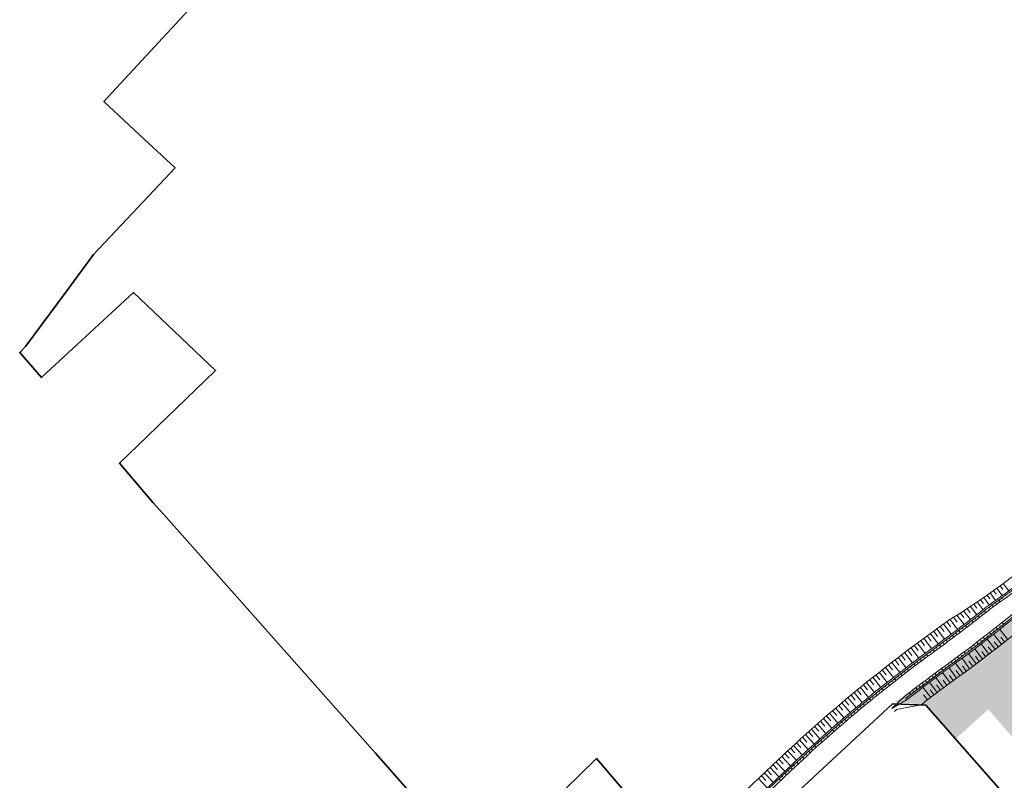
# Model space of a CAD drawing. Header units: metres. Extents: x 103182 to 107392, y 427230 to 428724.
# Tile 3 of 42: x 103901 to 104207, y 428051 to 428287. Entities that reach past the tile are written whole.
import ezdxf

# ---------------------------------------------------------------- set-up
doc = ezdxf.new("R2010")
doc.units = ezdxf.units.M
doc.layers.add('_SteMar_uitgifte hatch noord', color=7, linetype='Continuous', lineweight=30, true_color=0xa5a500)
for name, color, linetype, lineweight in [('N-GV-GW-TALUD_TEEN-G', 90, 'Continuous', 35), ('N-WE-GW-TALUD_KRUIN-G', 90, 'Continuous', 35), ('N-WE-GW-TALUDARCERING-S', 96, 'Continuous', 25), ('N-WE-GW-TALUDARCERING_KORT-G', 96, 'Continuous', 50), ('N-WE-GW-TALUDARCERING_LANG-G', 96, 'Continuous', 18), ('N-WE-KG-GRENS_BESTEMMINGSPLAN-G', 150, 'KG-BESTEMMINGSPLAN', 35)]:
    doc.layers.add(name, color=color, linetype=linetype, lineweight=lineweight)
doc.linetypes.add('KG-BESTEMMINGSPLAN', pattern='A,3.4,-1,[183,NLCS.SHX,S=1,R=0,X=0,Y=0],-1', length=5.4)

# ---------------------------------------------------------------- blocks, each defined once
blk = doc.blocks.new('talud')
at = {"layer": 'N-GV-GW-TALUD_TEEN-G', "color": 251, "lineweight": 0, "ltscale": 10, "flags": 128}
for points in [[(104245.8610674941, 428144.9342458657, 0.003530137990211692), (104250.5096657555, 428149.7841355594, -1.635427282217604e-05), (104250.543659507, 428149.8220535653, 0.01936528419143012), (104274.5167576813, 428177.2582157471, -0.02645759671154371), (104306.4429060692, 428212.7675589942, -0.01065319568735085), (104320.487376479, 428225.8067118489), (104326.5709180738, 428231.2180981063, -0.404705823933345), (104327.932885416, 428231.1606947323), (104331.6438982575, 428227.2527852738, -0.4138857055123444), (104331.6088886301, 428225.868074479), (104320.2926863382, 428215.0979104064, 0.006486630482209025), (104312.0540002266, 428207.0649722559, 7.122414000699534e-05), (104311.963608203, 428206.9773912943, 0.02631000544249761), (104280.7410595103, 428172.2326997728, -0.03291466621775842), (104238.0622054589, 428125.9783938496, -0.007018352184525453), (104228.1773585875, 428116.8559783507, -0.02586213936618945), (104189.6607723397, 428085.7413760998, 0.00944029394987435), (104176.2949218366, 428075.6516596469)], [(104246.7214004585, 428144.0976891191, 0.003548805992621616), (104251.3796293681, 428148.9568437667, -2.270714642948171e-05), (104251.426753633, 428149.0094115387, 0.01935702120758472), (104275.4502889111, 428176.504213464, -0.02645227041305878), (104307.2848108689, 428211.9124049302, -0.01064785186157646), (104321.2849253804, 428224.9100983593), (104327.2093563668, 428230.1799537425), (104330.6224089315, 428226.5858135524), (104319.4661709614, 428215.9678945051, 0.006490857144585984), (104311.1998785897, 428207.9079032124, 0.002129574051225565), (104311.1214042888, 428207.8322532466, 0.02631552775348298), (104279.807556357, 428172.9867368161, -0.03291466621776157), (104237.2356956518, 428126.8483832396, -0.007018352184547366), (104227.375979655, 428117.749170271, -0.02586213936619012), (104188.9559525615, 428086.7125759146, 0.009167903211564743), (104175.935269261, 428076.8945510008)], [(104074.2672446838, 427990.8429442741), (104140.126538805, 428053.3867965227, -0.03291413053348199), (104185.6688133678, 428091.2462992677, 0.01042831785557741), (104201.5766371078, 428103.3103374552, 0.01042831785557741)], [(104076.3958343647, 427994.5190681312), (104139.3001940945, 428054.2569427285, -0.03291413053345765), (104184.9640335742, 428092.2175280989, 0.0104281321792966), (104200.8317419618, 428104.2511527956, 0.0104281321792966)]]:
    blk.add_lwpolyline(points, format="xyb", dxfattribs=at)
for points in [[(104175.935269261, 428076.8945510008), (104171.8200000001, 428073.0420000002)], [(104176.2949218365, 428075.6516596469), (104171.8199999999, 428073.042)]]:
    blk.add_lwpolyline(points, dxfattribs=at)
at = {"layer": 'N-GV-GW-TALUD_TEEN-G', "color": 251, "lineweight": 0, "flags": 128}
blk.add_lwpolyline([(104173.274, 428072.713), (104172.6481357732, 428072.1172596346)], dxfattribs=at)
at = {"layer": 'N-WE-GW-TALUD_KRUIN-G', "color": 251, "lineweight": 0, "ltscale": 0.2, "flags": 128}
for points in [[(104251.9179934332, 428157.164167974, 0.015998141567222), (104271.4049869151, 428179.7715566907, -0.0264751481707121), (104303.6365575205, 428215.6180712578, -0.01067080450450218), (104317.8288801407, 428228.7954234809), (104326.0577009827, 428236.1483671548, -0.4047058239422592), (104328.8372261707, 428236.0312174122), (104336.6011684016, 428227.8553407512, -0.4138857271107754), (104336.5297200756, 428225.0294002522), (104323.0477375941, 428212.1979634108, 0.006505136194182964), (104314.8603634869, 428204.2144647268, 0.02640597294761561), (104283.852736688, 428169.7192429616, -0.03291466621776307), (104240.8172376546, 428123.0784287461, -0.007018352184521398), (104230.8486275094, 428113.8786771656, -0.02586213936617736), (104192.0101725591, 428082.5040440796, 0.00789467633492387), (104180.9072426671, 428074.1763325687), (104180.9071111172, 428074.1763459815)], [(104187.8110214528, 428099.2788194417, -0.02035578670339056), (104191.1868593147, 428101.5513321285, 0.02629220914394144), (104209.1315689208, 428113.943111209, 0.000760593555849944), (104209.6308823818, 428114.3293931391, 0.004958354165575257), (104212.8568442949, 428116.8845919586), (104221.6240359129, 428124.4204073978), (104223.7237496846, 428126.3226475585), (104227.2800869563, 428129.5445171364, 0.03343120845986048), (104245.0591639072, 428148.6686893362, 0.007992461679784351), (104248.9267534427, 428153.5894765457, -0.02331821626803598), (104251.9179934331, 428157.1641679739)], [(104200.8317425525, 428104.2511520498, -0.01450971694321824), (104203.2135410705, 428106.0270085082, 0.01131842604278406), (104210.8842455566, 428111.670442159, 0.0007605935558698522), (104211.3904650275, 428112.0620667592, 0.005010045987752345), (104214.6948705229, 428114.6799546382), (104223.5232084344, 428122.2683282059), (104225.650662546, 428124.1956997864), (104229.2269552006, 428127.4356455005, 0.02648876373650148), (104243.7408138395, 428142.6154363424, -0.01534555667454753), (104245.8610674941, 428144.9342458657, -0.01534555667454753)], [(104201.142115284, 428103.8591459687, -0.01450971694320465), (104203.5006540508, 428105.6176600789, 0.0113184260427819), (104211.189589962, 428111.2745068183, 0.000760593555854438), (104211.6970125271, 428111.6670621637, 0.005018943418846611), (104215.0151070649, 428114.2958911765), (104223.8540747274, 428121.8934015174), (104225.9863616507, 428123.825151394), (104229.5661282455, 428127.0682443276, 0.02649466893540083), (104244.1199915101, 428142.2895156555, -0.0153455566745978), (104246.2195395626, 428144.5856805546, -0.0153455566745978)], [(104201.576637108, 428103.3103374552, -0.01450971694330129), (104203.9026122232, 428105.0445722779, 0.01131842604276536), (104211.6170721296, 428110.7201973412, 0.0007605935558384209), (104212.1261790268, 428111.1140557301, 0.005031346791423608), (104215.463449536, 428113.7582120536), (104224.3172875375, 428121.3685041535), (104226.4563403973, 428123.3063836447), (104230.0409631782, 428126.5538760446, 0.02650289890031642), (104244.650840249, 428141.833226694, -0.01534555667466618), (104246.7214004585, 428144.0976891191)], [(104073.064, 427992.099), (104076.8815876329, 428000.3042653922, -0.09421208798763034), (104077.3176885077, 428000.910832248), (104136.5457117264, 428057.1574300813, -0.03291413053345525), (104182.6147675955, 428095.4549575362, 0.003225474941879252), (104187.8110214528, 428099.2788194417, 0.003254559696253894)]]:
    blk.add_lwpolyline(points, format="xyb", dxfattribs=at)
at = {"layer": 'N-WE-GW-TALUD_KRUIN-G', "color": 251, "lineweight": 0, "ltscale": 10, "flags": 128}
for points in [[(104246.2195395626, 428144.5856805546, 0.003538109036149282), (104250.8716569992, 428149.4388803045, -1.92352418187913e-05), (104250.9116127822, 428149.4834498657, 0.01936183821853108), (104274.905729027, 428176.9440481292, -0.02645538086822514), (104306.7936997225, 428212.4112448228, -0.01065097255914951), (104320.8196885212, 428225.4331228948), (104326.9032301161, 428230.8445091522, -0.404705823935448), (104327.5703161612, 428230.816393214), (104331.2813290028, 428226.9084837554, -0.4138857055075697), (104331.2641814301, 428226.23025806), (104319.9483049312, 428215.4604037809, 0.00648830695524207), (104311.7032049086, 428207.4212855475, 7.124105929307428e-05), (104311.6126898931, 428207.3335837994, 0.02631231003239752), (104280.3520998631, 428172.5468818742, -0.03291466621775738), (104237.7178263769, 428126.3408894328, -0.007018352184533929), (104227.8434506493, 428117.2281416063, -0.02586213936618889), (104189.3670974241, 428086.1460426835, 0.009326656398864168), (104176.1449747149, 428076.1695404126)], [(104075.5089658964, 427992.9873036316), (104139.6445043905, 428053.8943818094, -0.03291413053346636), (104185.2576918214, 428091.8128494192, 0.01042820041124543), (104201.1421147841, 428103.8591465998, 0.01042820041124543)]]:
    blk.add_lwpolyline(points, format="xyb", dxfattribs=at)
blk.add_lwpolyline([(104176.1449747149, 428076.1695404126), (104176.2949218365, 428075.6516596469)], dxfattribs=at)
at = {"layer": 'N-WE-GW-TALUD_KRUIN-G', "color": 251, "lineweight": 0, "ltscale": 0.2, "flags": 128}
blk.add_lwpolyline([(104180.9070982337, 428074.1762196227), (104173.274, 428072.713)], dxfattribs=at)
at = {"layer": 'N-WE-GW-TALUDARCERING-S', "color": 251, "lineweight": 0, "flags": 128}
for points in [[(104205.8458590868, 428092.9902857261), (104203.3491097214, 428096.1153845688)], [(104207.8420949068, 428094.4982573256), (104205.3924802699, 428097.5637282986)], [(104201.9240958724, 428089.8881416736), (104199.5506857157, 428093.1079125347)], [(104203.9027144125, 428091.4172696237), (104201.4059650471, 428094.5423684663)], [(104204.870376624, 428092.2086637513), (104203.6175628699, 428093.7676564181)], [(104206.8439138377, 428093.7113457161), (104205.6609334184, 428095.216000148)], [(104197.9438110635, 428086.861152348), (104195.5704009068, 428090.0809232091)], [(104199.9377940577, 428088.3694368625), (104197.564383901, 428091.5892077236)], [(104200.9189736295, 428089.1450210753), (104199.7276946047, 428090.7515249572)], [(104202.9272319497, 428090.6356476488), (104201.6744181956, 428092.1946403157)], [(104193.916805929, 428083.8973457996), (104191.5665122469, 428087.134029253)], [(104195.9397221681, 428085.366271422), (104193.589428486, 428088.6029548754)], [(104196.9386888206, 428086.1180317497), (104195.7474097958, 428087.7245356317)], [(104198.9326718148, 428087.6263162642), (104197.74139279, 428089.2328201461)], [(104192.9063882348, 428083.1614415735), (104191.7266433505, 428084.7764345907)], [(104194.9293044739, 428084.6303671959), (104193.7495595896, 428086.2453602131)]]:
    blk.add_lwpolyline(points, dxfattribs=at)
at = {"layer": 'N-WE-GW-TALUDARCERING_KORT-G', "color": 251, "lineweight": 0}
for p, q in [((104203.0005996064, 428105.2623943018), (104203.4094618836, 428104.694211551)), ((104204.0212750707, 428105.9839922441), (104204.223118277, 428105.698056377)), ((104205.040332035, 428106.7078833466), (104205.447401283, 428106.1384146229)), ((104206.05508003, 428107.437802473), (104206.2602989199, 428107.1542796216)), ((104199.5657533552, 428102.6164308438), (104199.7818602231, 428102.3411162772)), ((104201.9950902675, 428104.5198501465), (104202.2064627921, 428104.2408848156)), ((104195.6166172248, 428099.5498210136), (104195.8298323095, 428099.2722609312)), ((104197.5951951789, 428101.0779620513), (104197.809859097, 428100.8015209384)), ((104184.7968085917, 428097.0480377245), (104185.9806334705, 428095.4363727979)), ((104186.8076906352, 428098.533412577), (104188.0000443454, 428096.9282357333)), ((104191.6356187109, 428096.5246891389), (104191.845918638, 428096.2449139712)), ((104193.6300736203, 428098.0320495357), (104193.841834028, 428097.7533780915)), ((104203.5987827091, 428096.8846986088), (104203.3770906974, 428097.1555351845)), ((104205.5622125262, 428098.4327644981), (104205.3405205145, 428098.7036010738)), ((104180.7580378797, 428094.1004508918), (104181.9408180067, 428092.4876810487)), ((104182.7779960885, 428095.5734594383), (104183.9533144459, 428093.9552724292)), ((104187.6231934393, 428093.5413662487), (104187.8305551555, 428093.2594066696)), ((104189.6333070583, 428095.0277810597), (104189.8421407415, 428094.746909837)), ((104176.7424197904, 428091.1214308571), (104177.9428290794, 428089.5217420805)), ((104178.7461415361, 428092.616450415), (104179.9377541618, 428091.0101969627)), ((104183.5849061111, 428090.5931184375), (104183.7917638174, 428090.310789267)), ((104185.6053328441, 428092.0654853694), (104185.8112169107, 428091.7824451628)), ((104172.7597412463, 428088.0985149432), (104173.9776353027, 428086.5120995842)), ((104174.746932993, 428089.6154372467), (104175.9561028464, 428088.0223612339)), ((104179.5680926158, 428087.6157112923), (104179.778067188, 428087.33569294)), ((104181.5723734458, 428089.1099811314), (104181.780792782, 428088.8288030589)), ((104168.8104820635, 428085.0320673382), (104170.0457143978, 428083.4591161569)), ((104170.7809044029, 428086.570709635), (104172.0074860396, 428084.9910026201)), ((104175.5845325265, 428084.5939579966), (104175.7975981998, 428084.3162848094)), ((104177.5721252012, 428086.1103548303), (104177.7836485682, 428085.8315047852)), ((104186.607020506, 428084.1268886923), (104186.3992833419, 428084.4085716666)), ((104188.6232081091, 428085.6050534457), (104188.4170602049, 428085.8879015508)), ((104164.8951180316, 428081.9224574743), (104166.1475400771, 428080.3631596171)), ((104166.8485335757, 428083.4826343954), (104168.0923794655, 428081.9164863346)), ((104171.6347154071, 428081.5282299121), (104171.8508460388, 428081.2529359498)), ((104173.6053756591, 428083.0665673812), (104173.8199771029, 428082.7900795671)), ((104182.5997722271, 428081.1366216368), (104182.3888763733, 428081.4159475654)), ((104184.599187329, 428082.6373956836), (104184.3898674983, 428082.9179045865)), ((104188.8731134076, 428080.206348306), (104187.6842016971, 428081.8146051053)), ((104190.8876497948, 428081.6867625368), (104189.7079049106, 428083.301755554)), ((104161.0141208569, 428078.770059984), (104162.2835819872, 428077.224602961)), ((104162.9502942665, 428080.3515835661), (104164.2112548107, 428078.7991827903)), ((104167.7191266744, 428078.4189038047), (104167.9382957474, 428078.1460228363)), ((104169.6726123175, 428079.9789928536), (104169.8902655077, 428079.7049011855)), ((104178.6264495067, 428078.1014210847), (104178.4124217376, 428078.3783545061)), ((104180.6088385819, 428079.6246141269), (104180.3963733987, 428079.9027482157)), ((104184.8694643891, 428077.211264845), (104183.662334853, 428078.8058931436)), ((104186.8670299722, 428078.7144996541), (104185.6689899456, 428080.3159681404)), ((104157.167958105, 428075.5752546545), (104158.4543056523, 428074.0438243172)), ((104159.0866561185, 428077.1779343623), (104160.3645796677, 428075.6394675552)), ((104163.8382475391, 428075.2663617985), (104164.0604281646, 428074.9959272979)), ((104165.7743184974, 428076.8480106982), (104165.9949967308, 428076.5763487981)), ((104182.8804812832, 428075.6966925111), (104181.6643013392, 428077.2844289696)), ((104153.3570931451, 428072.3384263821), (104154.6601724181, 428070.8212069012)), ((104155.2580846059, 428073.9620691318), (104156.5528174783, 428072.4377213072)), ((104159.9925549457, 428072.0709913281), (104160.2177198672, 428071.8030364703)), ((104161.9109732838, 428073.6740057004), (104162.1346494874, 428073.4048068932)), ((104149.5819850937, 428069.059965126), (104150.9016393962, 428067.5571389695)), ((104151.4650409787, 428070.7043753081), (104152.7764274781, 428069.1943297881)), ((104156.1825215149, 428068.8331850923), (104156.4106431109, 428068.5677427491)), ((104158.0830514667, 428070.457367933), (104158.3096982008, 428070.1906652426)), ((104145.8430887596, 428065.7402658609), (104147.1791594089, 428064.2520137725)), ((104147.7079822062, 428067.4052453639), (104149.0358646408, 428065.9096837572)), ((104152.4086154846, 428065.5533410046), (104152.6396657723, 428065.2904437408)), ((104154.2910234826, 428067.1984927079), (104154.5206129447, 428066.9343188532)), ((104142.1408545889, 428062.37972853), (104143.493180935, 428060.9062295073)), ((104143.9873609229, 428064.0650767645), (104145.3315796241, 428062.5841789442)), ((104150.5353553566, 428063.8977805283), (104150.7678593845, 428063.6361679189)), ((104140.3036253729, 428060.6842719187), (104141.6640187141, 428059.2182160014)), ((104146.8165086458, 428060.5556370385), (104147.0518987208, 428060.296617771)), ((104148.6713006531, 428062.2318621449), (104148.9052512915, 428061.971542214)), ((104136.6572193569, 428057.2632381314), (104138.033623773, 428055.8122004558)), ((104138.4757286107, 428058.9787579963), (104139.8441480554, 428057.5201892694)), ((104143.1349403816, 428057.1724729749), (104143.3731876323, 428056.9160788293)), ((104144.9710363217, 428058.8691567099), (104145.2078586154, 428058.6114460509)), ((104133.0315669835, 428053.8201806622), (104134.4088081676, 428052.3699369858)), ((104134.844371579, 428055.5417321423), (104136.2216127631, 428054.0914884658)), ((104139.4911038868, 428053.7487031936), (104139.7321209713, 428053.4949106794)), ((104141.3082772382, 428055.4656379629), (104141.5479421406, 428055.2105681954)), ((104131.218762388, 428052.0986291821), (104132.596003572, 428050.6483855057)), ((104137.6782992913, 428052.0271517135), (104137.9193149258, 428051.7733607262))]:
    blk.add_line(p, q, dxfattribs=at)
at = {"layer": 'N-WE-GW-TALUDARCERING_KORT-G', "color": 251, "lineweight": 0, "flags": 128}
for points in [[(104206.4317921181, 428111.895981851), (104208.1471277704, 428109.5949982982)], [(104202.3874952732, 428108.9561768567), (104204.0468931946, 428106.6145317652)], [(104203.4051922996, 428109.681978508), (104204.2419292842, 428108.5161753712)], [(104204.4184986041, 428110.4138976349), (104206.1059878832, 428108.0924148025)], [(104205.427377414, 428111.1519076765), (104206.2780990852, 428109.9962701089)], [(104197.2344474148, 428105.4198447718), (104198.2050063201, 428104.1828255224)], [(104198.2735409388, 428106.1146684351), (104200.1614497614, 428103.7214205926)], [(104199.308429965, 428106.8157390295), (104200.2178864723, 428105.6495868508)], [(104200.3390769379, 428107.5230311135), (104202.0669052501, 428105.1989065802)], [(104201.365444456, 428108.2365190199), (104202.1949589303, 428107.0651395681)], [(104193.0367847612, 428102.7035203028), (104194.1245847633, 428101.2866676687)], [(104194.0923176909, 428103.3731063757), (104196.2061065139, 428100.6348292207)], [(104195.1437978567, 428104.0490388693), (104196.17084081, 428102.7257712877)], [(104196.191187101, 428104.7312932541), (104198.1877066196, 428102.1728316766)], [(104187.8110214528, 428099.2788194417), (104190.2001470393, 428096.0738196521)], [(104188.8278363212, 428100.0058037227), (104190.0199350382, 428098.4188143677)], [(104189.8625061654, 428100.7071431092), (104192.217508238, 428097.5891825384)], [(104190.9143843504, 428101.3823992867), (104192.066716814, 428099.8650596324)], [(104191.9772373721, 428102.0403049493), (104194.2167284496, 428099.1074679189)], [(104198.6542119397, 428093.0589679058), (104198.2294798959, 428093.6153869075)], [(104199.6471646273, 428093.8189754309), (104199.434072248, 428094.0966289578)], [(104200.6382628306, 428094.5816797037), (104200.2106280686, 428095.1358708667)], [(104201.6271009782, 428095.3467678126), (104201.412560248, 428095.6233037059)], [(104194.661709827, 428090.0442706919), (104194.2398925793, 428090.6029026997)], [(104195.6627052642, 428090.7939671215), (104195.4510672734, 428091.0727308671)], [(104196.6619012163, 428091.5464009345), (104196.2400839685, 428092.1050329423)], [(104197.6589702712, 428092.3013256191), (104197.4473322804, 428092.5800893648)], [(104190.6376831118, 428087.0713229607), (104190.2246793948, 428087.6365024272)], [(104191.6465320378, 428087.8105619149), (104191.4392921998, 428088.0926108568)], [(104192.6536374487, 428088.5525776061), (104192.2376843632, 428089.1155898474)], [(104193.6585594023, 428089.2970456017), (104193.4498477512, 428089.5780071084)], [(104189.62671871, 428086.3345881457), (104189.4209563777, 428086.6177168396)]]:
    blk.add_lwpolyline(points, dxfattribs=at)
at = {"layer": 'N-WE-GW-TALUDARCERING_LANG-G', "color": 251, "lineweight": 0}
for p, q in [((104200.5480081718, 428103.3895250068), (104200.98166042, 428102.8400280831)), ((104196.6069052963, 428100.3125979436), (104197.0347857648, 428099.7585948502)), ((104198.5814801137, 428101.8459081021), (104199.0122523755, 428101.2941505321)), ((104206.5408903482, 428099.2106424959), (104206.0989230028, 428099.7534721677)), ((104183.78839003, 428096.3093963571), (104186.1475278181, 428093.0795530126)), ((104185.803244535, 428097.7893782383), (104188.1794174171, 428094.5725448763)), ((104192.6338316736, 428097.2770653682), (104193.0558934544, 428096.7186168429)), ((104194.6243377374, 428098.7896364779), (104195.0493146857, 428098.2334030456)), ((104202.6140576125, 428096.1145317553), (104202.1720902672, 428096.6573614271)), ((104204.5815993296, 428097.6575203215), (104204.1396319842, 428098.2003499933)), ((104179.7510716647, 428093.3598308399), (104182.1254733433, 428090.1407954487)), ((104181.767032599, 428094.8383049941), (104184.1237336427, 428091.6062852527)), ((104188.6292220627, 428094.2832594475), (104189.0454188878, 428093.7204267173)), ((104190.6354415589, 428095.7749259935), (104191.0545766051, 428095.2142776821)), ((104175.7436432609, 428090.3698029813), (104178.1532314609, 428087.1770261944)), ((104177.7432550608, 428091.8703152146), (104180.1352859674, 428088.664360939)), ((104184.5942475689, 428091.3304981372), (104185.0063965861, 428090.7646951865)), ((104186.6152280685, 428092.8021065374), (104187.0284752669, 428092.2371048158)), ((104171.7692747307, 428087.3359697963), (104174.2137596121, 428084.1698355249)), ((104173.7522964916, 428088.8583393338), (104176.1793695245, 428085.6788360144)), ((104180.5691976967, 428088.3642349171), (104180.9875932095, 428087.8030363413)), ((104182.5776121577, 428089.8529442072), (104182.9928907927, 428089.2894348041)), ((104167.8284448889, 428084.2586967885), (104170.3075324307, 428081.1195857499)), ((104169.794637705, 428085.8027402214), (104172.2564609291, 428082.6500701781)), ((104174.5938958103, 428083.8316339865), (104175.0215645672, 428083.2774708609)), ((104176.5772781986, 428085.353533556), (104177.001868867, 428084.7970081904)), ((104178.5690658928, 428086.8644160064), (104178.9905654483, 428086.3055454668)), ((104185.6020556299, 428083.3835552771), (104185.1849969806, 428083.9457493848)), ((104187.6140739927, 428084.867390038), (104187.2001872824, 428085.4319233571)), ((104189.8793290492, 428080.9479877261), (104187.5106628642, 428084.1712505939)), ((104191.8980674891, 428082.4226667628), (104189.5477732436, 428085.6593498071)), ((104163.9216285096, 428081.1383546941), (104166.4350205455, 428078.0266443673)), ((104165.8707555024, 428082.7038860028), (104168.3670328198, 428079.5784283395)), ((104170.652590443, 428080.7549708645), (104171.0863759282, 428080.2055831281)), ((104172.6189796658, 428082.2987640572), (104173.0497133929, 428081.7469801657)), ((104181.6032412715, 428080.3820190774), (104181.1798785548, 428080.9394813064)), ((104183.598423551, 428081.8884158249), (104183.1782061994, 428082.4482528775)), ((104185.8671784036, 428077.9643024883), (104183.4619991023, 428081.1604122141)), ((104187.8690110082, 428079.4618502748), (104185.4820496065, 428082.6715885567)), ((104160.0492962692, 428077.9753194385), (104162.5966905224, 428074.8913840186)), ((104161.9811226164, 428079.5621500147), (104164.511553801, 428076.4642805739)), ((104168.6947885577, 428079.20030184), (104169.1316124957, 428078.6533271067)), ((104177.6384788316, 428077.3356450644), (104177.2088657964, 428077.8883046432)), ((104179.6165720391, 428078.8644127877), (104179.1900773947, 428079.4194825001)), ((104183.8738959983, 428076.4553928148), (104181.4505767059, 428079.6377704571)), ((104156.2119146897, 428074.7699720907), (104158.793004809, 428071.7141824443)), ((104158.1262076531, 428076.3779107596), (104160.6904883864, 428073.308002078)), ((104164.8051871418, 428076.058527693), (104165.2480476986, 428075.5164292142)), ((104166.7456341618, 428077.6348047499), (104167.1854831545, 428077.0902597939)), ((104154.3064750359, 428073.1515518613), (104156.9042969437, 428070.1099731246)), ((104160.9506534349, 428072.873827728), (104161.3994962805, 428072.3366720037)), ((104162.8735071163, 428074.4715190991), (104163.3193656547, 428073.9318837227)), ((104150.5223849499, 428069.8834620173), (104153.1534356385, 428066.8705790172)), ((104152.4099460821, 428071.522698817), (104155.0244216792, 428068.4954224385)), ((104157.1316611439, 428069.6465933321), (104157.5864312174, 428069.1144462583)), ((104159.0366851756, 428071.2655026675), (104159.4884985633, 428070.7308430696)), ((104146.7743932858, 428066.5740349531), (104149.4383563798, 428063.5902100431)), ((104148.6438484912, 428068.2338908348), (104151.2913951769, 428065.2354918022)), ((104153.348679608, 428066.3772211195), (104153.8093211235, 428065.8501479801)), ((104155.2356398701, 428068.0171494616), (104155.6933526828, 428067.4875312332)), ((104143.0629515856, 428063.2236693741), (104145.759506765, 428060.2692614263)), ((104144.9140756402, 428064.9039443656), (104147.5943750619, 428061.9347832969)), ((104149.6021737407, 428063.0661128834), (104150.0686301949, 428062.544178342)), ((104151.4708383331, 428064.7268586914), (104151.9343944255, 428064.2023468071)), ((104139.3885069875, 428059.8327689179), (104142.1173300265, 428056.9081332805)), ((104141.2210768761, 428061.533260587), (104143.9338067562, 428058.5936945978)), ((104145.8926039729, 428059.7136755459), (104146.3648181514, 428059.1969436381)), ((104147.742743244, 428061.3950347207), (104148.2120857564, 428060.8756935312)), ((104135.7507738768, 428056.4025078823), (104138.5052562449, 428053.5020205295)), ((104137.5652971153, 428058.1222455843), (104140.3101312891, 428055.2126282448)), ((104142.2204261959, 428056.3203211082), (104142.6983401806, 428055.808855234)), ((104144.0518127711, 428058.0220870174), (104144.5268841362, 428057.5079802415)), ((104133.9379692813, 428054.6809564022), (104136.6924516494, 428051.7804690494)), ((104140.3985005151, 428054.6084301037), (104140.8792424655, 428054.0996208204)), ((104130.3123600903, 428051.2378534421), (104133.0668424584, 428048.3373660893)), ((104132.1251646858, 428052.9594049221), (104134.8796470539, 428050.0589175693)), ((104136.7718969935, 428051.1663759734), (104137.2539268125, 428050.6587955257)), ((104138.584701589, 428052.8879274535), (104139.066734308, 428052.380343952))]:
    blk.add_line(p, q, dxfattribs=at)

msp = doc.modelspace()

# ---------------------------------------------------------------- hatches: boundary and pattern name
at = {"layer": '_SteMar_uitgifte hatch noord', "transparency": 33554687}
h = msp.add_hatch(color=256, dxfattribs=at)
h.dxf.hatch_style = 1
edge = h.paths.add_edge_path()
edge.add_line((104218.1216536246, 428055.0543870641), (104228.6174103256, 428064.403213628))
edge.add_line((104228.6174103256, 428064.403213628), (104230.0436192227, 428062.776809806))
edge.add_line((104230.0436192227, 428062.776809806), (104233.5016654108, 428065.811466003))
edge.add_line((104233.5016654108, 428065.811466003), (104232.052454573, 428067.4628913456))
edge.add_line((104232.052454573, 428067.4628913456), (104244.8952964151, 428078.9023239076))
edge.add_line((104244.8952964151, 428078.9023239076), (104219.0068179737, 428108.8372840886))
edge.add_arc((103908.3465683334, 428473.3756337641), 478.9551117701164, 305.9670458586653, 310.43769693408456, ccw=False)
edge.add_arc((104450.1521818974, 427726.7705942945), 443.5265455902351, 125.9692536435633, 126.1716275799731)
edge.add_line((104188.3801558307, 428084.8085853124), (104178.4169501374, 428078.6751400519))
edge.add_line((104178.4169501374, 428078.6751400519), (104172.6353075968, 428075.1159052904))
edge.add_line((104172.6353075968, 428075.1159052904), (104182.4333075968, 428074.1169052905))
edge.add_line((104182.4333075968, 428074.1169052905), (104191.658843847, 428063.6466818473))
edge.add_line((104191.658843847, 428063.6466818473), (104191.6601021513, 428063.6478503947))
edge.add_line((104191.6601021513, 428063.6478503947), (104191.6606080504, 428063.6472758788))
edge.add_line((104191.6606080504, 428063.6472758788), (104191.6807939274, 428063.6243521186))
edge.add_line((104191.6807939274, 428063.6243521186), (104201.7309446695, 428072.7117665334))
edge.add_line((104201.7309446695, 428072.7117665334), (104212.2591210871, 428060.7626584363))
edge.add_line((104212.2591210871, 428060.7626584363), (104216.252674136, 428056.2301168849))
edge.add_arc((104219.1788821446, 428058.8083540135), 3.900000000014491, 221.3827838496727, 254.2712046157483)

# ---------------------------------------------------------------- linework, layer by layer
at = {"layer": 'N-WE-KG-GRENS_BESTEMMINGSPLAN-G', "ltscale": 0.5, "flags": 128}
msp.add_lwpolyline([(104214.729, 428037.473), (104221.687, 428043.842), (104287.399, 427969.46), (104244.656, 427932.46), (104175.899, 427874.051), (104183.839, 427864.914), (104219.857, 427896.207), (104219.307, 427896.871), (104248.874, 427922.434), (104267.289, 427898.769), (104292.447, 427867.539), (104282.59, 427859.541), (104320.203, 427813.264), (104292.818, 427792.072), (104309.197, 427771.111), (104325.575, 427750.149), (104310.106, 427739.339), (104289.235, 427724.067), (104336.793, 427662.54), (104343.257, 427654.003), (104370.485, 427618.153), (104379.648, 427605.722), (104416.51, 427631.681), (104439.401, 427599.148), (104451.49, 427606.998), (104477.216, 427565.197), (104433.471, 427538.748), (104442.25, 427531.579), (104445.583, 427529.356), (104450.462, 427526.262), (104458.676, 427521.459), (104508.242, 427549.935), (104524.464, 427527.358), (104549.577, 427542.378), (104565.681, 427532.216), (104534.089, 427480.35), (104533.094, 427478.823), (104540.777, 427474.21), (104569.454, 427457.702), (104586.267, 427448.579), (104625.533, 427426.338), (104649.267, 427415.664), (104663.062, 427412.401), (104686.796, 427408.251), (104700.364, 427411.982), (104733.294, 427425.325), (104742.047, 427427.697), (104744.951, 427428.283), (104733.96, 427456.558), (104760.624, 427467.192), (104760.577, 427467.309), (104776.347, 427468.815), (104780.318, 427431.256), (104781.55, 427431.293), (104781.698, 427429.662), (104815.519, 427433.517), (104814.776, 427437.53), (104808.619, 427501.252), (104804.913, 427557.81), (104802.665, 427592.92), (104798.178, 427681.685), (104793.94, 427770.666), (104790.697, 427832.996), (104788.699, 427883.872), (104787.702, 427919.236), (104788.694, 427949.687), (104793.184, 428006.033), (104795.673, 428037.26), (104803.147, 428143.177), (104806.89, 428181.579), (104806.638, 428209.043), (104802.646, 428240.985), (104795.669, 428272.862), (104787.197, 428298.265), (104776.626, 428323.261), (104764.838, 428343.338), (104743.788, 428377.94), (104717.387, 428420.81), (104693.719, 428458.794), (104629.36, 428563.379), (104613.236, 428582.82), (104577.251, 428625.967), (104554.504, 428652.515), (104549.762, 428657.905), (104557.548, 428643.281), (104548.35, 428635.922), (104531.652, 428658.818), (104531.664, 428658.803), (104542.282, 428666.906), (104526.342, 428685.901), (104517.314, 428678.814), (104514.077, 428683.253), (104504.58, 428694.639), (104513.584, 428701.2), (104508.061, 428708.548), (104498.726, 428701.106), (104492.053, 428708.459), (104478.332, 428724.248), (104427.347, 428674.401), (104427.035, 428674.096), (104426.57, 428673.626), (104324.701, 428570.524), (104255.503, 428500.039), (104233.116, 428477.235), (104217.83, 428491.254), (104187.974, 428460.269), (104199.979, 428448.702), (104193.027, 428441.433), (104187.032, 428435.349), (104182.776, 428434.11), (104179.391, 428434.097), (104174.372, 428436.845), (104169.366, 428440.958), (104167.597, 428439.123), (104156.248, 428449.163), (104125.811, 428477.048), (104078.803, 428426.147), (104015.781, 428357.944), (104000.048, 428340.918), (103926.852, 428261.707), (103937.905, 428251.384), (103948.957, 428241.062), (103944.092, 428235.927), (103923.582, 428214.121), (103915.275, 428202.884), (103902.457, 428185.545), (103900.647, 428183.665), (103907.376, 428175.901), (103908.998, 428177.388), (103919.857, 428187.41), (103936, 428202.307), (103961.524, 428178.041), (103940.402, 428157.623), (103931.667, 428149.227), (103942.103, 428136.99), (103945.465, 428133.328), (103977.871, 428096.768), (104011.253, 428059.104), (104018.093, 428051.312), (104043.784, 428022.047), (104045.025, 428023.31), (104079.98, 428057.451), (104094.634, 428040.255), (104058.293, 428005.653), (104063.849, 427999.123), (104070.638, 427991.068), (104075.461, 427985.344), (104089.035, 427997.511), (104111.241, 428018.132), (104140.118, 428044.932), (104171.963, 428074.481), (104182.351, 428074.029), (104210.243, 428042.373), (104214.729, 428037.473)], close=True, dxfattribs=at)

# ---------------------------------------------------------------- block references
at = {"layer": 'N-WE-GW-TALUD_KRUIN-G'}
msp.add_blockref('talud', (0, 0), dxfattribs=at)

doc.saveas('drawing.dxf')
